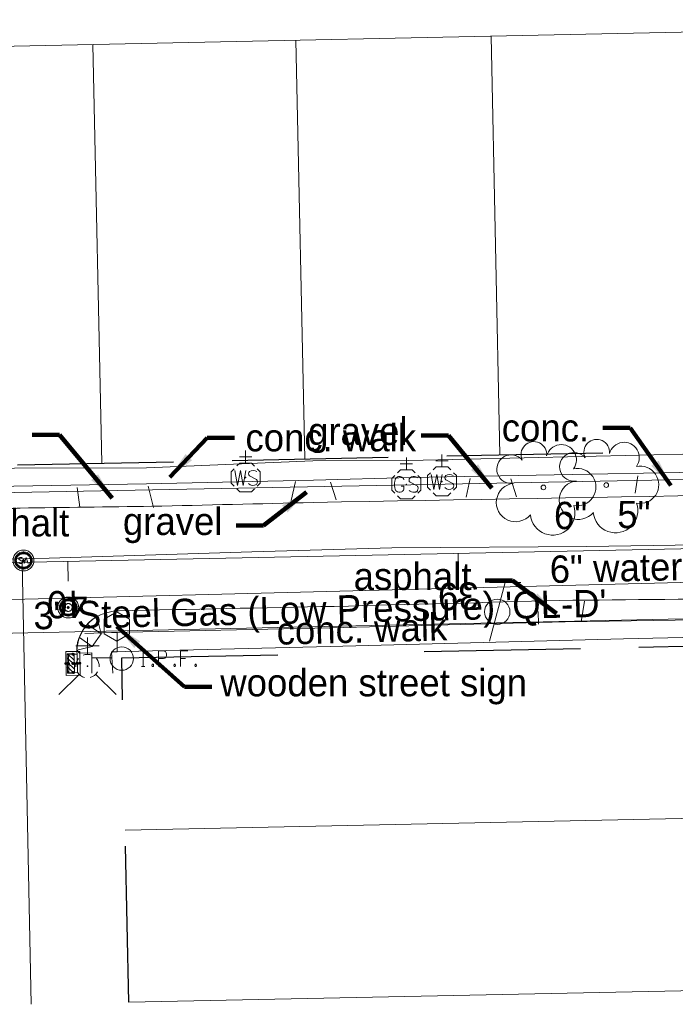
# Model space of a CAD drawing. Header units: feet. Extents: x 2433273 to 2447442, y 555003 to 575201.
# Tile 100 of 226: x 2444799 to 2444967, y 558234 to 558486. Entities that reach past the tile are written whole.
import ezdxf
from ezdxf.enums import TextEntityAlignment as Align

# ---------------------------------------------------------------- set-up
doc = ezdxf.new("R2010")
doc.units = ezdxf.units.FT
doc.header["$LTSCALE"] = 50
doc.header["$MEASUREMENT"] = 0
for name, pattern in [('cl20', [100, 5, -5, 80, -5, 5]), ('cl50', [100, 7.5, -7.5, 70, -7.5, 7.5]), ('DGN Style 1', [291.026069, 0.484236, -290.541832]), ('DGN Style 2', [484.236387, 290.541832, -193.694555]), ('DGN Style 3', [677.930942, 484.236387, -193.694555]), ('DGN Style 4', [775.262456, 387.38911, -193.694555, 0.484236, -193.694555]), ('DGN Style 5', [338.965471, 145.270916, -193.694555]), ('DGN Style 6', [921.017609, 0.484236, -193.694555, 338.965471, -193.694555, 0.484236, -193.694555]), ('DGN Style 7', [968.472775, 435.812749, -193.694555, 145.270916, -193.694555]), ('drainage01', [1.6, 0.85, -0.75]), ('rowex', [4.85, 0.8, -0.375, -0.375, 0.8, -0.3, 0.8, -0.3, 0.8, -0.3])]:
    doc.linetypes.add(name, pattern=pattern)
for name, color, linetype, lineweight in [('DR_X_Cells', 151, 'DGN Style 2', 0), ('DR_X_Cells (Construction)', 151, 'DGN Style 2', 0), ('DV_X_Property_Line', 7, 'Continuous', 0), ('GE_P_CL_50', 7, 'cl50', 13), ('GK_Drainage_Nodes', 7, 'Continuous', 53), ('GK_Drainage_Nodes (Construction)', 7, 'Continuous', 53), ('PV_P_Curb_Ramp', 120, 'Continuous', 13), ('PV_X_COP', 4, 'DGN Style 4', 0), ('PV_X_Driveway', 7, 'DGN Style 5', 0), ('PV_X_EOP', 7, 'DGN Style 3', 0), ('PV_X_Walk', 120, 'DGN Style 5', 0), ('RD_X_Cells', 7, 'Continuous', 0), ('RW_X_CL_20', 6, 'cl20', 0), ('RW_X_Fee_RW', 6, 'rowex', 30), ('SV_X_Mon_Cells_Found', 7, 'Continuous', 0), ('SV_X_Text', 7, 'Continuous', 0), ('UT_X_Gas', 2, 'Continuous', 0), ('UT_X_Gas_Cells', 2, 'Continuous', 0), ('UT_X_Gas_Cells (Construction)', 2, 'Continuous', 0), ('UT_X_Gas_Text', 7, 'Continuous', 0), ('UT_X_Sanitary_Cells', 3, 'Continuous', 0), ('UT_X_Sanitary_Cells (Construction)', 3, 'Continuous', 0), ('UT_X_Telecom_Cells', 30, 'Continuous', 0), ('UT_X_Water', 133, 'Continuous', 0), ('UT_X_Water_Cells', 133, 'Continuous', 0), ('UT_X_Water_Cells (Construction)', 133, 'Continuous', 0), ('UT_X_Water_Text', 7, 'Continuous', 0), ('VG_X_Cells', 3, 'Continuous', 0), ('VG_X_Text', 7, 'Continuous', 0)]:
    doc.layers.add(name, color=color, linetype=linetype, lineweight=lineweight)
doc.styles.add('Slanted-Normal LS 0.50', font='font31.shx', dxfattribs={"height": 0.14})
doc.styles.add('Slanted-Normal LS 0.50_0', font='font31.shx')
doc.styles.add('Style-font31', font='font31.shx')
doc.dimstyles.new('Dec-0  Slanted', dxfattribs={"dimscale": 50, "dimtxt": 0.14, "dimasz": 0.14, "dimexe": 0.07, "dimexo": 0.07, "dimgap": 0.07, "dimtad": 1, "dimdec": 0, "dimzin": 3, "dimdsep": 46, "dimtxsty": 'Slanted-Normal LS 0.50_0', "dimcen": 0.09, "dimclrd": 97, "dimclre": 97, "dimclrt": 7, "dimadec": 0, "dimazin": 3, "dimtfac": 1, "dimtdec": 0, "dimtofl": 0, "dimtmove": 1, "dimatfit": 1, "dimfxl": 1, "dimtzin": 3, "dimlwd": 0, "dimlwe": 0, "dimarcsym": 0})

# ---------------------------------------------------------------- blocks, each defined once
blk = doc.blocks.new('WSS_2')
at = {"layer": 'UT_X_Water_Cells', "color": 133, "linetype": 'Continuous', "lineweight": 0}
for p, q in [((0.0318, 0.1058), (-0.0319, 0.1058)), ((0, 0.0741), (0, 0.1376)), ((0.0202, 0.0082), (0.0552, -0.0101))]:
    blk.add_line(p, q, dxfattribs=at)
at = {"layer": 'UT_X_Water_Cells', "color": 133, "linetype": 'Continuous', "lineweight": 0, "flags": 128}
for points in [[(0.0448, 0.0588), (0.0296, 0.0741), (-0.0297, 0.0741), (-0.0448, 0.059)], [(-0.0588, 0.0448), (-0.0741, 0.0297), (-0.0741, -0.0296), (-0.059, -0.0447)], [(-0.0554, 0.0355), (-0.0413, -0.0408), (-0.0272, 0.0355), (-0.013, -0.0408), (0.0013, 0.0355)], [(0.0588, -0.0447), (0.074, -0.0296), (0.074, 0.0297), (0.0588, 0.0448)], [(-0.045, -0.0587), (-0.0297, -0.074), (0.0296, -0.074), (0.0448, -0.0588)]]:
    blk.add_lwpolyline(points, dxfattribs=at)
at = {"layer": 'UT_X_Water_Cells', "color": 133, "linetype": 'Continuous', "lineweight": 0, "extrusion": (0, 0, -1)}
for centre, radius, start, end in [((-0.0277, 0.0195), 0.0135, 303.6324, 53.7413), ((-0.0388, -0.0047), 0.04, 61.3463, 118.6537), ((-0.0372, -0.0091), 0.0316, 235.6037, 316.3305), ((-0.0438, -0.0225), 0.017, 132.0642, 228.5117)]:
    blk.add_arc(centre, radius, start, end, dxfattribs=at)
at = {"layer": 'UT_X_Water_Cells (Construction)', "color": 133, "linetype": 'Continuous', "lineweight": 30}
blk.add_point((0, 0), dxfattribs=at)
blk = doc.blocks.new('GSS_3')
at = {"layer": 'UT_X_Gas_Cells', "color": 2, "linetype": 'Continuous', "lineweight": 0}
for p, q in [((0.0318, 0.1058), (-0.0319, 0.1058)), ((0, 0.0741), (0, 0.1376))]:
    blk.add_line(p, q, dxfattribs=at)
at = {"layer": 'UT_X_Gas_Cells', "color": 2, "linetype": 'Continuous', "lineweight": 0, "flags": 128}
for points in [[(0.0448, 0.0588), (0.0296, 0.0741), (-0.0297, 0.0741), (-0.0448, 0.059)], [(-0.0588, 0.0448), (-0.0741, 0.0297), (-0.0741, -0.0296), (-0.059, -0.0447)], [(-0.0129, 0.0242), (-0.0135, 0.0274), (-0.0154, 0.0305), (-0.0186, 0.0337), (-0.023, 0.0375), (-0.0261, 0.0387), (-0.0287, 0.0394), (-0.0324, 0.04), (-0.04, 0.04), (-0.0431, 0.0394), (-0.045, 0.0387), (-0.0476, 0.0375), (-0.0526, 0.0337), (-0.0557, 0.0293), (-0.0576, 0.0242), (-0.0589, 0.0173), (-0.0602, 0.0072), (-0.0602, -0.006), (-0.0595, -0.0167), (-0.057, -0.0249), (-0.0532, -0.0324), (-0.0501, -0.035), (-0.0463, -0.0375), (-0.0394, -0.04), (-0.0324, -0.04), (-0.0255, -0.0387), (-0.023, -0.0375), (-0.0205, -0.0362), (-0.018, -0.0337), (-0.0154, -0.0299), (-0.0129, -0.0243), (-0.0129, -0.0085), (-0.0261, -0.0085)], [(0.057, 0.0343), (0.0557, 0.0356), (0.0539, 0.0368), (0.0482, 0.0387), (0.0413, 0.04), (0.0362, 0.04), (0.0343, 0.04), (0.0261, 0.0381), (0.0192, 0.0343), (0.0148, 0.0293), (0.0135, 0.0242), (0.0135, 0.0205), (0.0148, 0.0154), (0.0198, 0.011), (0.0545, -0.0079), (0.0576, -0.0104), (0.0589, -0.0129), (0.0602, -0.0167), (0.0602, -0.0205), (0.0595, -0.0243), (0.0589, -0.0268), (0.0576, -0.0299), (0.0564, -0.0324), (0.0551, -0.0343), (0.0532, -0.0362), (0.0513, -0.0375), (0.0488, -0.0387), (0.0469, -0.0394), (0.0413, -0.04), (0.0324, -0.04), (0.0268, -0.0387), (0.0186, -0.0343), (0.0135, -0.0306)], [(0.0588, -0.0447), (0.074, -0.0296), (0.074, 0.0297), (0.0588, 0.0448)], [(-0.045, -0.0587), (-0.0297, -0.074), (0.0296, -0.074), (0.0448, -0.0588)]]:
    blk.add_lwpolyline(points, dxfattribs=at)
at = {"layer": 'UT_X_Gas_Cells (Construction)', "color": 2, "linetype": 'Continuous', "lineweight": 13}
blk.add_point((0, 0), dxfattribs=at)
blk = doc.blocks.new('WSS_3')
at = {"layer": 'UT_X_Water_Cells', "color": 133, "linetype": 'Continuous', "lineweight": 0}
for p, q in [((0.0317, 0.1058), (-0.0319, 0.1058)), ((0, 0.0741), (0, 0.1376)), ((0.0202, 0.0083), (0.0552, -0.0101))]:
    blk.add_line(p, q, dxfattribs=at)
at = {"layer": 'UT_X_Water_Cells', "color": 133, "linetype": 'Continuous', "lineweight": 0, "flags": 128}
for points in [[(0.0448, 0.0588), (0.0296, 0.0741), (-0.0297, 0.0741), (-0.0448, 0.059)], [(-0.0588, 0.0448), (-0.0741, 0.0297), (-0.0741, -0.0296), (-0.059, -0.0447)], [(-0.0554, 0.0355), (-0.0413, -0.0408), (-0.0272, 0.0355), (-0.013, -0.0408), (0.0013, 0.0355)], [(0.0588, -0.0447), (0.074, -0.0296), (0.074, 0.0297), (0.0588, 0.0448)], [(-0.045, -0.0587), (-0.0297, -0.074), (0.0296, -0.074), (0.0448, -0.0588)]]:
    blk.add_lwpolyline(points, dxfattribs=at)
at = {"layer": 'UT_X_Water_Cells', "color": 133, "linetype": 'Continuous', "lineweight": 0, "extrusion": (0, 0, -1)}
for centre, radius, start, end in [((-0.0277, 0.0195), 0.0135, 303.6324, 53.7413), ((-0.0388, -0.0047), 0.04, 61.3463, 118.6537), ((-0.0372, -0.0091), 0.0316, 235.6037, 316.3305), ((-0.0438, -0.0225), 0.017, 132.0642, 228.5117)]:
    blk.add_arc(centre, radius, start, end, dxfattribs=at)
at = {"layer": 'UT_X_Water_Cells (Construction)', "color": 133, "linetype": 'Continuous', "lineweight": 30}
blk.add_point((0, 0), dxfattribs=at)
blk = doc.blocks.new('MH1D-X-SAN_3')
at = {"layer": 'GK_Drainage_Nodes (Construction)', "color": 61, "linetype": 'DGN Style 6', "lineweight": 53}
blk.add_circle((0, 0), 2, dxfattribs=at)
at = {"layer": 'GK_Drainage_Nodes (Construction)', "color": 223, "linetype": 'DGN Style 1', "lineweight": 53}
blk.add_point((0, 2), dxfattribs=at)
at = {"layer": 'GK_Drainage_Nodes (Construction)', "color": 151, "linetype": 'DGN Style 7', "lineweight": 53}
blk.add_point((0, 0), dxfattribs=at)
at = {"layer": 'GK_Drainage_Nodes (Construction)', "color": 21, "linetype": 'DGN Style 5', "lineweight": 53}
blk.add_point((0, 0), dxfattribs=at)
at = {"layer": 'GK_Drainage_Nodes (Construction)', "color": 40, "linetype": 'DGN Style 4', "lineweight": 53}
blk.add_point((0, 0), dxfattribs=at)
at = {"layer": 'GK_Drainage_Nodes (Construction)', "color": 21, "linetype": 'DGN Style 2', "lineweight": 53}
blk.add_point((0, -2), dxfattribs=at)
at = {"layer": 'UT_X_Sanitary_Cells', "color": 3, "linetype": 'Continuous', "lineweight": 0, "flags": 128}
for points in [[(-0.33, 0.69), (-0.36, 0.71), (-0.4, 0.74), (-0.51, 0.77), (-0.65, 0.8), (-0.75, 0.8), (-0.79, 0.8), (-0.95, 0.76), (-1.09, 0.69), (-1.18, 0.59), (-1.2, 0.48), (-1.2, 0.41), (-1.18, 0.31), (-1.08, 0.22), (-0.38, -0.16), (-0.32, -0.21), (-0.29, -0.26), (-0.27, -0.33), (-0.27, -0.41), (-0.28, -0.48), (-0.29, -0.54), (-0.32, -0.6), (-0.35, -0.65), (-0.37, -0.69), (-0.41, -0.72), (-0.45, -0.75), (-0.5, -0.77), (-0.53, -0.79), (-0.65, -0.8), (-0.82, -0.8), (-0.94, -0.77), (-1.1, -0.69), (-1.2, -0.61)], [(0.21, -0.8), (0.71, 0.8), (1.2, -0.8)], [(1.08, -0.42), (0.34, -0.42)]]:
    blk.add_lwpolyline(points, dxfattribs=at)
at = {"layer": 'UT_X_Sanitary_Cells', "linetype": 'drainage01', "lineweight": 0}
blk.add_circle((0, 0), 2.67, dxfattribs=at)
at = {"layer": 'UT_X_Sanitary_Cells (Construction)', "color": 20, "linetype": 'drainage01', "lineweight": 0}
blk.add_circle((0, 0), 2, dxfattribs=at)
blk = doc.blocks.new('MH1D-X_2')
at = {"layer": 'DR_X_Cells', "color": 151, "linetype": 'drainage01', "lineweight": 0}
for radius in [2.67, 1]:
    blk.add_circle((0, 0), radius, dxfattribs=at)
at = {"layer": 'DR_X_Cells (Construction)', "color": 20, "linetype": 'drainage01', "lineweight": 0}
blk.add_circle((0, 0), 2, dxfattribs=at)
at = {"layer": 'GK_Drainage_Nodes (Construction)', "color": 61, "linetype": 'DGN Style 6', "lineweight": 53}
blk.add_circle((0, 0), 2, dxfattribs=at)
at = {"layer": 'GK_Drainage_Nodes (Construction)', "color": 21, "linetype": 'DGN Style 2', "lineweight": 53}
blk.add_point((0, 2), dxfattribs=at)
at = {"layer": 'GK_Drainage_Nodes (Construction)', "color": 151, "linetype": 'DGN Style 7', "lineweight": 53}
blk.add_point((0, 0), dxfattribs=at)
at = {"layer": 'GK_Drainage_Nodes (Construction)', "color": 21, "linetype": 'DGN Style 5', "lineweight": 53}
blk.add_point((0, 0), dxfattribs=at)
at = {"layer": 'GK_Drainage_Nodes (Construction)', "color": 40, "linetype": 'DGN Style 4', "lineweight": 53}
blk.add_point((0, 0), dxfattribs=at)
at = {"layer": 'GK_Drainage_Nodes (Construction)', "color": 223, "linetype": 'DGN Style 1', "lineweight": 53}
blk.add_point((0, -2), dxfattribs=at)
blk = doc.blocks.new('CB3-X')
at = {"layer": 'DR_X_Cells', "color": 151, "linetype": 'Continuous', "lineweight": 0}
for p, q in [((-0.31, -1.83), (1.51, 0)), ((-2.5, -1.76), (-0.75, 0)), ((-2.5, -0.63), (-1.88, 0)), ((-1.44, -1.83), (0.38, 0)), ((0.82, -1.83), (2.5, -0.14)), ((1.94, -1.83), (2.5, -1.28))]:
    blk.add_line(p, q, dxfattribs=at)
at = {"layer": 'DR_X_Cells', "color": 151, "linetype": 'drainage01', "lineweight": 0}
blk.add_lwpolyline([(-3.04, 1.42), (3.04, 1.42), (3.04, -2.17), (-3.04, -2.17), (-3.04, 1.42)], close=True, dxfattribs=at)
at = {"layer": 'DR_X_Cells', "color": 151, "linetype": 'Continuous', "lineweight": 0, "flags": 128}
blk.add_lwpolyline([(-2.5, 0), (2.5, 0), (2.5, -1.83), (-2.5, -1.83), (-2.5, 0)], close=True, dxfattribs=at)
at = {"layer": 'DR_X_Cells (Construction)', "color": 20, "linetype": 'drainage01', "lineweight": 0}
blk.add_lwpolyline([(-2.37, 0.75), (2.37, 0.75), (2.37, -1.5), (-2.37, -1.5), (-2.37, 0.75)], close=True, dxfattribs=at)
at = {"layer": 'GK_Drainage_Nodes (Construction)', "color": 21, "linetype": 'DGN Style 2', "lineweight": 53}
blk.add_point((0, 1.42), dxfattribs=at)
at = {"layer": 'GK_Drainage_Nodes (Construction)', "color": 61, "linetype": 'DGN Style 6', "lineweight": 53}
for p in [(0, 0.75), (-2.37, -0.37), (0, -1.5), (2.37, -0.37)]:
    blk.add_point(p, dxfattribs=at)
at = {"layer": 'GK_Drainage_Nodes (Construction)', "color": 21, "linetype": 'DGN Style 5', "lineweight": 53}
blk.add_point((0, 0), dxfattribs=at)
at = {"layer": 'GK_Drainage_Nodes (Construction)', "color": 40, "linetype": 'DGN Style 4', "lineweight": 53}
blk.add_point((0, 0), dxfattribs=at)
at = {"layer": 'GK_Drainage_Nodes (Construction)', "color": 151, "linetype": 'DGN Style 7', "lineweight": 53}
blk.add_point((0, -0.37), dxfattribs=at)
at = {"layer": 'GK_Drainage_Nodes (Construction)', "color": 223, "linetype": 'DGN Style 1', "lineweight": 53}
blk.add_point((0, -2.17), dxfattribs=at)
blk = doc.blocks.new('FH_5')
at = {"layer": 'UT_X_Water_Cells', "color": 133, "linetype": 'Continuous', "lineweight": 0}
for p, q in [((0.0599, 0.1032), (-0.0601, 0.1032)), ((-0.0001, 0.0602), (-0.0001, 0.1462)), ((-0.0423, -0.0424), (-0.1463, -0.1463)), ((0.0423, -0.0424), (0.1463, -0.1463))]:
    blk.add_line(p, q, dxfattribs=at)
for start, end in [(68.1395, 112.038), (140.021, 184.0629), (356.0165, 39.9889), (211.8788, 255.8479), (283.8239, 329.9097)]:
    blk.add_arc((0, 0), 0.06, start, end, dxfattribs=at)
at = {"layer": 'UT_X_Water_Cells (Construction)', "color": 133, "linetype": 'Continuous', "lineweight": 30}
blk.add_point((0, 0), dxfattribs=at)
blk.add_point((0, 0), dxfattribs=at)
blk = doc.blocks.new('POST_11')
at = {"layer": 'RD_X_Cells', "color": 30, "linetype": 'Continuous', "lineweight": 0, "flags": 128}
blk.add_lwpolyline([(-0.0649, -0.0375), (0, -0.075), (0.0649, -0.0375), (0.0649, 0.0375), (0, 0.075), (-0.0649, 0.0375), (-0.0649, -0.0375)], dxfattribs=at)
blk = doc.blocks.new('TELP_4')
at = {"layer": 'UT_X_Telecom_Cells', "color": 30, "linetype": 'Continuous', "lineweight": 0}
for p, q in [((0.0402, 0.15), (-0.0402, -0.15)), ((0.1202, 0.15), (-0.0398, 0.15))]:
    blk.add_line(p, q, dxfattribs=at)
blk.add_circle((0, 0), 0.065, dxfattribs=at)
blk = doc.blocks.new('IPF_31')
at = {"layer": 'SV_X_Mon_Cells_Found', "color": 7, "linetype": 'Continuous', "lineweight": 0, "flags": 128}
for points in [[(0.1007, 0.04), (0.1184, 0.04)], [(0.1095, -0.04), (0.1095, 0.04)], [(0.1878, -0.04), (0.1878, 0.04), (0.2143, 0.04), (0.217, 0.0394), (0.2209, 0.0381), (0.2225, 0.0368), (0.2242, 0.0356), (0.2264, 0.0324), (0.228, 0.0293), (0.2291, 0.0242), (0.2291, 0.0167), (0.2286, 0.0142), (0.2275, 0.0104), (0.2253, 0.006), (0.2231, 0.0041), (0.2214, 0.0028), (0.2187, 0.0016), (0.2143, 0.0009), (0.1878, 0.0009)], [(0.3383, 0.04), (0.3002, 0.04), (0.3002, -0.04)], [(0.3002, 0.0009), (0.3272, 0.0009)], [(0.1007, -0.04), (0.1184, -0.04)], [(0.1575, -0.0293), (0.1602, -0.0293), (0.1619, -0.0305), (0.1635, -0.0331), (0.1635, -0.0362), (0.1619, -0.0387), (0.1602, -0.04), (0.1575, -0.04), (0.1558, -0.0387), (0.1542, -0.0362), (0.1542, -0.0331), (0.1558, -0.0305), (0.1575, -0.0293)], [(0.2699, -0.0293), (0.2727, -0.0293), (0.2743, -0.0305), (0.276, -0.0331), (0.276, -0.0362), (0.2743, -0.0387), (0.2727, -0.04), (0.2699, -0.04), (0.2683, -0.0387), (0.2666, -0.0362), (0.2666, -0.0331), (0.2683, -0.0305), (0.2699, -0.0293)], [(0.3774, -0.0293), (0.3801, -0.0293), (0.3818, -0.0305), (0.3835, -0.0331), (0.3835, -0.0362), (0.3818, -0.0387), (0.3801, -0.04), (0.3774, -0.04), (0.3757, -0.0387), (0.3741, -0.0362), (0.3741, -0.0331), (0.3757, -0.0305), (0.3774, -0.0293)]]:
    blk.add_lwpolyline(points, dxfattribs=at)
at = {"layer": 'SV_X_Mon_Cells_Found', "color": 7, "linetype": 'Continuous', "lineweight": 0}
blk.add_circle((0, 0), 0.06, dxfattribs=at)
blk = doc.blocks.new('TREE_19')
at = {"layer": 'VG_X_Cells', "color": 3, "linetype": 'Continuous', "lineweight": 0}
blk.add_circle((0, 0), 0.012, dxfattribs=at)
for centre, radius, start, end in [((-0.0492, 0.1684), 0.0658, 354.0047, 205.9741), ((0.0913, 0.1415), 0.0776, 323.83, 165.0376), ((-0.1655, 0.0932), 0.0735, 39.0625, 279.5412), ((0.173, 0.0018), 0.0957, 259.1453, 101.4596), ((-0.1427, -0.0774), 0.0987, 96.1722, 320.5737), ((0.0473, -0.1303), 0.1142, 184.9476, 19.4572)]:
    blk.add_arc(centre, radius, start, end, dxfattribs=at)
blk = doc.blocks.new('TREE_20')
at = {"layer": 'VG_X_Cells', "color": 3, "linetype": 'Continuous', "lineweight": 0}
blk.add_circle((0, 0), 0.012, dxfattribs=at)
for centre, radius, start, end in [((-0.0492, 0.1684), 0.0658, 354.0047, 205.9741), ((0.0913, 0.1415), 0.0776, 323.83, 165.0376), ((-0.1655, 0.0932), 0.0735, 39.0625, 279.5412), ((0.173, 0.0018), 0.0957, 259.1453, 101.4596), ((-0.1427, -0.0774), 0.0987, 96.1722, 320.5737), ((0.0473, -0.1303), 0.1142, 184.9476, 19.4572)]:
    blk.add_arc(centre, radius, start, end, dxfattribs=at)

msp = doc.modelspace()

# ---------------------------------------------------------------- linework, layer by layer
at = {"layer": 'DV_X_Property_Line'}
for p, q in [((2444421.76, 558471.44), (2445122.19, 558486.03)), ((2444920.22, 558481.82), (2444922.46, 558374.54)), ((2444818.25, 558479.7), (2444820.48, 558372.42)), ((2444870.23, 558480.78), (2444872.47, 558373.5)), ((2444826.53, 558278.41), (2444976.42, 558281.53)), ((2444827.45, 558234.31), (2444977.34, 558237.44))]:
    msp.add_line(p, q, dxfattribs=at)
at = {"layer": 'GE_P_CL_50'}
msp.add_line((2445148.88, 558354.26), (2443880.06, 558327.82), dxfattribs=at)
at = {"layer": 'GE_P_CL_50', "linetype": 'Continuous'}
for p, q in [((2444911.79, 558349.32), (2444911.9, 558344.32)), ((2444811.81, 558347.23), (2444811.92, 558342.23))]:
    msp.add_line(p, q, dxfattribs=at)
at = {"layer": 'PV_P_Curb_Ramp'}
for p, q in [((2444820.33, 558328.69), (2444819.27, 558333.11)), ((2444816.79, 558331.18), (2444820.33, 558328.69)), ((2444814.76, 558327.72), (2444818.03, 558325.42)), ((2444820.33, 558328.69), (2444818.03, 558325.42)), ((2444824.43, 558329.07), (2444820.27, 558328.94)), ((2444824.41, 558324.08), (2444824.43, 558329.07)), ((2444818.03, 558325.42), (2444814.13, 558324.49)), ((2444814.82, 558323.74), (2444814.13, 558324.49)), ((2444817.99, 558323.87), (2444814.82, 558323.74)), ((2444817.99, 558322.55), (2444817.99, 558323.87)), ((2444823.07, 558322.53), (2444817.99, 558322.55)), ((2444824.41, 558324.08), (2444822.96, 558324.05)), ((2444822.96, 558324.05), (2444823.07, 558322.53))]:
    msp.add_line(p, q, dxfattribs=at)
msp.add_arc((2444824.27, 558324.29), 10.14, 119.575, 178.8831, dxfattribs=at)
at = {"layer": 'PV_X_COP', "flags": 128}
for points in [[(2445407.24, 558342.41), (2445383.21, 558344.12), (2445341.46, 558345.2), (2445303.63, 558346.63), (2445254.98, 558348.61), (2445201.62, 558351.68), (2445163.53, 558354), (2445140.08, 558355.51), (2445121.69, 558355.02), (2445087.7, 558353.67), (2445034.35, 558352.75), (2444984.03, 558351.72), (2444944.76, 558351.07), (2444894.83, 558350.75), (2444858.97, 558349.69), (2444807.05, 558348.11), (2444777.88, 558347.48), (2444738, 558346.47), (2444698.48, 558345.64), (2444655.21, 558344.46), (2444644.71, 558344.23)], [(2445407.24, 558342.41), (2445383.21, 558344.12), (2445341.46, 558345.2), (2445303.63, 558346.63), (2445254.98, 558348.61), (2445201.62, 558351.68), (2445163.53, 558354), (2445140.08, 558355.51), (2445121.69, 558355.02), (2445087.7, 558353.67), (2445034.35, 558352.75), (2444984.03, 558351.72), (2444944.76, 558351.07), (2444894.83, 558350.75), (2444858.97, 558349.69), (2444807.05, 558348.11), (2444777.88, 558347.48), (2444738, 558346.47), (2444698.48, 558345.64), (2444655.21, 558344.46)]]:
    msp.add_lwpolyline(points, dxfattribs=at)
at = {"layer": 'PV_X_Driveway', "flags": 128}
for points in [[(2444914.87, 558368.48), (2444913.81, 558363.7)], [(2444914.87, 558368.48), (2444913.81, 558363.7)], [(2444926.71, 558363.79), (2444925.25, 558368.43)], [(2444926.71, 558363.79), (2444925.25, 558368.43)], [(2444957.82, 558369.17), (2444957.09, 558364.76)], [(2444957.82, 558369.17), (2444957.09, 558364.76)], [(2444814.85, 558361.14), (2444814.18, 558366.23)], [(2444814.85, 558361.14), (2444814.18, 558366.23)], [(2444832.4, 558366.51), (2444833.72, 558361.1)], [(2444832.4, 558366.51), (2444833.72, 558361.1)], [(2444870.1, 558367.7), (2444868.98, 558362.82)], [(2444870.1, 558367.7), (2444868.98, 558362.82)], [(2444880.57, 558363.05), (2444879.12, 558367.55)], [(2444880.57, 558363.05), (2444879.12, 558367.55)], [(2444943.26, 558331.79), (2444944.17, 558337.08)], [(2444943.26, 558331.79), (2444944.17, 558337.08)], [(2444932.27, 558334.45), (2444932.37, 558331.14)], [(2444932.27, 558334.45), (2444932.37, 558331.14)]]:
    msp.add_lwpolyline(points, dxfattribs=at)
at = {"layer": 'PV_X_EOP'}
for points, knots in [([(2444415.91, 558363.29), (2444415.91, 558362.61), (2444415.91, 558361.93), (2444415.91, 558361.25), (2444415.91, 558359.94), (2444416.94, 558358.88), (2444417.69, 558357.74), (2444418.45, 558356.61), (2444419.08, 558355.56), (2444420.28, 558354.77), (2444421.98, 558353.63), (2444423.79, 558353.16), (2444425.66, 558353.2), (2444443.65, 558353.56), (2444461.65, 558353.92), (2444479.64, 558354.28), (2444496.39, 558354.63), (2444513.14, 558354.98), (2444529.9, 558355.32), (2444545.39, 558355.64), (2444560.89, 558355.96), (2444576.39, 558356.28), (2444589.4, 558356.64), (2444602.42, 558357.01), (2444615.43, 558357.38), (2444625.05, 558357.58), (2444634.68, 558357.78), (2444644.3, 558357.98), (2444665.36, 558358.34), (2444686.41, 558358.69), (2444707.47, 558359.05), (2444723.19, 558359.41), (2444738.9, 558359.77), (2444754.62, 558360.13), (2444768.05, 558360.38), (2444781.47, 558360.63), (2444794.9, 558360.88), (2444795.11, 558360.86), (2444795.32, 558360.85), (2444795.54, 558360.83), (2444796.22, 558360.82), (2444796.9, 558360.8), (2444797.58, 558360.79), (2444798.26, 558360.83), (2444798.95, 558360.87), (2444799.63, 558360.91), (2444810.86, 558361.07), (2444822.1, 558361.22), (2444833.33, 558361.37), (2444847.11, 558361.7), (2444860.9, 558362.02), (2444874.69, 558362.35), (2444912.97, 558363.04), (2444951.26, 558363.73), (2444989.55, 558364.42), (2445008.77, 558364.89), (2445028, 558365.37), (2445047.22, 558365.84), (2445065.71, 558366.24), (2445084.21, 558366.64), (2445102.7, 558367.04), (2445107.5, 558367.04), (2445112.3, 558367.05), (2445117.1, 558367.05), (2445117.55, 558367.1), (2445118, 558367.15), (2445118.45, 558367.2), (2445119.12, 558367.18), (2445119.8, 558367.15), (2445120.47, 558367.13), (2445121.22, 558367.1), (2445121.95, 558367.32), (2445122.69, 558367.51), (2445124.48, 558367.99), (2445126.17, 558368.51), (2445127.5, 558370.11), (2445128.94, 558371.84), (2445129.34, 558373.74), (2445129.41, 558375.72), (2445129.43, 558376.56), (2445129.46, 558377.4), (2445129.49, 558378.24)], [0, 0, 0, 0, 0.00976, 0.00976, 0.00976, 0.028625, 0.028625, 0.028625, 0.047535, 0.047535, 0.047535, 0.074408, 0.074408, 0.074408, 0.333333, 0.333333, 0.333333, 0.352941, 0.352941, 0.352941, 0.372549, 0.372549, 0.372549, 0.392157, 0.392157, 0.392157, 0.411765, 0.411765, 0.411765, 0.431373, 0.431373, 0.431373, 0.45098, 0.45098, 0.45098, 0.470588, 0.470588, 0.470588, 0.490196, 0.490196, 0.490196, 0.509804, 0.509804, 0.509804, 0.529412, 0.529412, 0.529412, 0.54902, 0.54902, 0.54902, 0.568627, 0.568627, 0.568627, 0.588235, 0.588235, 0.588235, 0.607843, 0.607843, 0.607843, 0.627451, 0.627451, 0.627451, 0.647059, 0.647059, 0.647059, 0.666667, 0.666667, 0.666667, 0.7037, 0.7037, 0.7037, 0.745074, 0.745074, 0.745074, 0.84516, 0.84516, 0.84516, 0.953813, 0.953813, 0.953813, 1, 1, 1, 1]), ([(2444814.19, 558322.4), (2444814.17, 558323.22), (2444814.15, 558324.05), (2444814.12, 558324.87), (2444814.09, 558326.33), (2444814.65, 558327.71), (2444815.38, 558329.08), (2444816.29, 558330.79), (2444817.43, 558332.14), (2444819.15, 558333.05), (2444821.03, 558334.05), (2444822.94, 558334.59), (2444824.94, 558334.63), (2444843.31, 558335), (2444861.69, 558335.36), (2444880.06, 558335.73), (2444899.3, 558336.24), (2444918.53, 558336.74), (2444937.77, 558337.25), (2444955.75, 558337.43), (2444973.74, 558337.62), (2444991.73, 558337.81), (2445001.04, 558338.06), (2445010.36, 558338.32), (2445019.68, 558338.57), (2445037.16, 558338.88), (2445054.64, 558339.18), (2445072.12, 558339.49), (2445087.37, 558339.82), (2445102.62, 558340.16), (2445117.87, 558340.5), (2445118.21, 558340.51), (2445118.55, 558340.6), (2445118.89, 558340.64), (2445119.71, 558340.74), (2445120.53, 558340.83), (2445121.36, 558340.88), (2445121.69, 558340.9), (2445122.03, 558340.84), (2445122.36, 558340.78), (2445123.66, 558340.56), (2445124.89, 558340.25), (2445126.11, 558339.66), (2445127.35, 558339.06), (2445128.26, 558338.14), (2445129.03, 558336.98), (2445129.61, 558336.1), (2445130.1, 558335.22), (2445130.22, 558334.23), (2445130.32, 558333.38), (2445130.42, 558332.53), (2445130.53, 558331.67)], [0, 0, 0, 0, 0.011206, 0.011206, 0.011206, 0.031146, 0.031146, 0.031146, 0.055957, 0.055957, 0.055957, 0.083193, 0.083193, 0.083193, 0.333333, 0.333333, 0.333333, 0.416667, 0.416667, 0.416667, 0.5, 0.5, 0.5, 0.583333, 0.583333, 0.583333, 0.666667, 0.666667, 0.666667, 0.906046, 0.906046, 0.906046, 0.911411, 0.911411, 0.911411, 0.924392, 0.924392, 0.924392, 0.929682, 0.929682, 0.929682, 0.950155, 0.950155, 0.950155, 0.970857, 0.970857, 0.970857, 0.986547, 0.986547, 0.986547, 1, 1, 1, 1])]:
    msp.add_open_spline(points, degree=3, knots=knots, dxfattribs=at)
at = {"layer": 'PV_X_Walk', "flags": 128}
for points in [[(2444416.31, 558363.53), (2444505.97, 558365.5), (2444563.51, 558366.44), (2444575.73, 558366.72), (2444613.47, 558367.44), (2444652.71, 558368.03), (2444707.1, 558369.28), (2444754.38, 558370.04), (2444798.14, 558371.13), (2444831.93, 558371.24), (2444874.56, 558373), (2444899.17, 558373.12), (2444990.28, 558375.18), (2444990.01, 558374.5), (2445036.78, 558375.83), (2445101.67, 558377.27), (2445125.03, 558377.86), (2445124.88, 558385.68)], [(2444416.31, 558363.53), (2444505.97, 558365.5), (2444563.51, 558366.44), (2444575.73, 558366.72), (2444613.47, 558367.44), (2444652.71, 558368.03), (2444707.1, 558369.28), (2444754.38, 558370.04), (2444798.14, 558371.13), (2444831.93, 558371.24), (2444874.56, 558373), (2444899.17, 558373.12), (2444990.28, 558375.18), (2444990.01, 558374.5), (2445036.78, 558375.83), (2445101.67, 558377.27), (2445125.03, 558377.86), (2445124.88, 558385.68)], [(2444575.43, 558357.11), (2444575.34, 558361.74), (2444609.15, 558362.51), (2444652.89, 558363.97), (2444707.31, 558364.53), (2444754.22, 558365.34), (2444797.95, 558366.56), (2444831.99, 558367.11), (2444874.75, 558368.07), (2444899.77, 558368.74), (2444989.61, 558370.39), (2445042.72, 558371.13), (2445100.93, 558372.62), (2445124.53, 558372.77), (2445124.49, 558368.71)], [(2444575.43, 558357.11), (2444575.34, 558361.74), (2444609.15, 558362.51), (2444652.89, 558363.97), (2444707.31, 558364.53), (2444754.22, 558365.34), (2444797.95, 558366.56), (2444831.99, 558367.11), (2444874.75, 558368.07), (2444899.77, 558368.74), (2444989.61, 558370.39), (2445042.72, 558371.13), (2445100.93, 558372.62), (2445124.53, 558372.77), (2445124.49, 558368.71)], [(2444816.16, 558328.79), (2444822.98, 558329.04), (2444879.09, 558330.23), (2444939.15, 558331.75), (2444992.23, 558332.63), (2445033.35, 558333.34), (2445078.7, 558333.87), (2445126.06, 558334.41), (2445127.38, 558337.85)], [(2444823.35, 558318.64), (2444822.96, 558324.05), (2444879, 558325.47), (2444954.15, 558327.45), (2445034.84, 558329.09), (2445078.75, 558329.17), (2445126.1, 558330.11), (2445126.17, 558323.88)], [(2444814.82, 558323.74), (2444817.99, 558323.87), (2444817.99, 558318.61)], [(2444814.82, 558323.74), (2444817.99, 558323.87), (2444817.99, 558318.61)]]:
    msp.add_lwpolyline(points, dxfattribs=at)
at = {"layer": 'RW_X_CL_20'}
for p, q in [((2443880.06, 558327.82), (2445148.88, 558354.26)), ((2443880.06, 558327.82), (2445148.88, 558354.26)), ((2444802.45, 558233.79), (2444800.09, 558346.99)), ((2444802.45, 558233.79), (2444800.09, 558346.99))]:
    msp.add_line(p, q, dxfattribs=at)
at = {"layer": 'RW_X_Fee_RW'}
for p, q in [((2444423.99, 558364.16), (2445124.41, 558378.75)), ((2444825.61, 558322.52), (2445125.68, 558328.77)), ((2444827.45, 558234.31), (2444825.61, 558322.52))]:
    msp.add_line(p, q, dxfattribs=at)
at = {"layer": 'UT_X_Gas', "flags": 128}
for points in [[(2444740.76, 558363.76), (2445124.59, 558371.24), (2445154.35, 558372.03), (2445288.43, 558366.11)], [(2444165.55, 558315.34), (2445125.6, 558335.91), (2445155.61, 558335.94), (2445524.57, 558319.65)]]:
    msp.add_lwpolyline(points, dxfattribs=at)
at = {"layer": 'UT_X_Water', "flags": 128}
msp.add_lwpolyline([(2443555.77, 558291.68), (2443887.09, 558295.51), (2443886.83, 558318.29), (2444542.08, 558330.99), (2445140.1, 558346.24)], dxfattribs=at)

# ---------------------------------------------------------------- block references
at = {"layer": 'DR_X_Cells', "color": 151, "linetype": 'Continuous', "lineweight": 0, "rotation": 270.8699866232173}
msp.add_blockref('CB3-X', (2444813.49, 558321.13), dxfattribs=at)
at = {"layer": 'GK_Drainage_Nodes', "color": 21, "linetype": 'DGN Style 2', "lineweight": 53}
for name, p in [('MH1D-X-SAN_3', (2444800.44, 558347.49)), ('MH1D-X_2', (2444811.91, 558335.45))]:
    msp.add_blockref(name, p, dxfattribs=at)
at = {"layer": 'RD_X_Cells', "color": 30, "linetype": 'Continuous', "lineweight": 0, "xscale": 50, "yscale": 50, "zscale": 50}
msp.add_blockref('POST_11', (2444824.36, 558330.57), dxfattribs=at)
at = {"layer": 'SV_X_Mon_Cells_Found', "color": 7, "linetype": 'Continuous', "lineweight": 0, "xscale": 50, "yscale": 50, "zscale": 50}
msp.add_blockref('IPF_31', (2444825.61, 558322.36), dxfattribs=at)
at = {"layer": 'UT_X_Gas_Cells', "color": 2, "linetype": 'Continuous', "lineweight": 13, "xscale": 50, "yscale": 50, "zscale": 50}
msp.add_blockref('GSS_3', (2444898.52, 558366.98), dxfattribs=at)
at = {"layer": 'UT_X_Telecom_Cells', "color": 30, "linetype": 'Continuous', "lineweight": 0, "xscale": 50, "yscale": 50, "zscale": 50}
msp.add_blockref('TELP_4', (2444921.81, 558334.35), dxfattribs=at)
at = {"layer": 'UT_X_Water_Cells', "color": 133, "linetype": 'Continuous', "lineweight": 30, "xscale": 50, "yscale": 50, "zscale": 50}
for name, p in [('WSS_2', (2444857.35, 558368.75)), ('WSS_3', (2444907.64, 558367.74))]:
    msp.add_blockref(name, p, dxfattribs=at)
at = {"layer": 'UT_X_Water_Cells', "color": 133, "linetype": 'Continuous', "lineweight": 0, "xscale": 50, "yscale": 50, "zscale": 50}
msp.add_blockref('FH_5', (2444816.84, 558320.44), dxfattribs=at)
at = {"layer": 'VG_X_Cells', "color": 3, "linetype": 'Continuous', "lineweight": 0, "xscale": 50, "yscale": 50, "zscale": 50}
for name, p in [('TREE_19', (2444933.63, 558366.22)), ('TREE_20', (2444949.73, 558366.81))]:
    msp.add_blockref(name, p, dxfattribs=at)

# ---------------------------------------------------------------- texts
at = {"layer": 'GE_P_CL_50', "linetype": 'Continuous', "style": 'Style-font31'}
for s, p in [('39', (2444911.76, 558341.81)), ('40', (2444811.61, 558339.73))]:
    msp.add_text(s, height=7, rotation=181.1936, dxfattribs=at).set_placement(p, align=Align.CENTER)
at = {"layer": 'SV_X_Text', "style": 'Slanted-Normal LS 0.50'}
msp.add_text('conc. walk', height=7, rotation=1.4567, dxfattribs=at).set_placement((2444865.37, 558325.91))
at = {"layer": 'SV_X_Text', "char_height": 7, "line_spacing_factor": 0.606, "style": 'Slanted-Normal LS 0.50'}
for s, insert, attachment_point in [('conc. walk', (2444857.3, 558378.9), 4), ('asphalt', (2444782, 558356.09), 4), ('gravel', (2444851.41, 558356.46), 6), ('asphalt', (2444915.19, 558342.37), 6), ('wooden street sign', (2444850.85, 558315.14), 4)]:
    msp.add_mtext(s, dxfattribs=dict(at, insert=insert, attachment_point=attachment_point))
at = {"layer": 'UT_X_Gas_Text', "style": 'Slanted-Normal LS 0.50'}
msp.add_text('3" Steel Gas (Low Pressure) \'QL-D\'', height=7, rotation=1.2665, dxfattribs=at).set_placement((2444876.45, 558331.46), align=Align.CENTER)
at = {"layer": 'UT_X_Water_Text', "style": 'Slanted-Normal LS 0.50'}
msp.add_text('6" water \'QL-D\'', height=7, rotation=1.2665, dxfattribs=at).set_placement((2444966.58, 558342.41), align=Align.CENTER)
at = {"layer": 'VG_X_Text', "style": 'Slanted-Normal LS 0.50'}
for s, p in [('5"', (2444952.54, 558362.77)), ('6"', (2444936.32, 558362.52))]:
    msp.add_text(s, height=7, dxfattribs=at).set_placement(p, align=Align.TOP_LEFT)
at = {"layer": 'VG_X_Text', "char_height": 7, "attachment_point": 6, "line_spacing_factor": 0.606, "style": 'Slanted-Normal LS 0.50'}
for s, insert in [('gravel', (2444898.83, 558379.54)), ('conc.', (2444945.33, 558381.44))]:
    msp.add_mtext(s, dxfattribs=dict(at, insert=insert))

# ---------------------------------------------------------------- leaders
at = {"layer": 'SV_X_Text', "color": 97, "linetype": 'Continuous', "lineweight": 0, "annotation_type": 0, "has_hookline": 1}
for points, hookline_direction, text_width in [([(2444823.14, 558363.44), (2444809.68, 558379.69), (2444802.68, 558379.69)], 1, 70.11), ([(2444837.96, 558368.87), (2444847.46, 558378.9), (2444854.46, 558378.9)], 0, 57.72), ([(2444762.03, 558363.23), (2444772, 558356.09), (2444779, 558356.09)], 0, 41.28), ([(2444872.92, 558364.99), (2444861.91, 558356.46), (2444854.91, 558356.46)], 1, 34.28), ([(2444937, 558333.94), (2444925.69, 558342.37), (2444918.69, 558342.37)], 1, 41.28), ([(2444824.36, 558330.57), (2444841.67, 558315.14), (2444848.67, 558315.14)], 0, 106.67)]:
    msp.add_leader(points, dimstyle='Dec-0  Slanted', override={"dimtad": 0, "dimclrd": 0, "dimlwd": 65534}, dxfattribs=dict(at, hookline_direction=hookline_direction, text_width=text_width))
at = {"layer": 'VG_X_Text', "color": 97, "linetype": 'Continuous', "lineweight": 0, "annotation_type": 0, "has_hookline": 1, "hookline_direction": 1}
for points, text_width in [([(2444966.24, 558366.7), (2444955.83, 558381.44), (2444948.83, 558381.44)], 27.33), ([(2444920.44, 558365.99), (2444909.33, 558379.54), (2444902.33, 558379.54)], 34.28)]:
    msp.add_leader(points, dimstyle='Dec-0  Slanted', override={"dimtad": 0, "dimclrd": 0, "dimlwd": 65534}, dxfattribs=dict(at, text_width=text_width))

doc.saveas('drawing.dxf')
